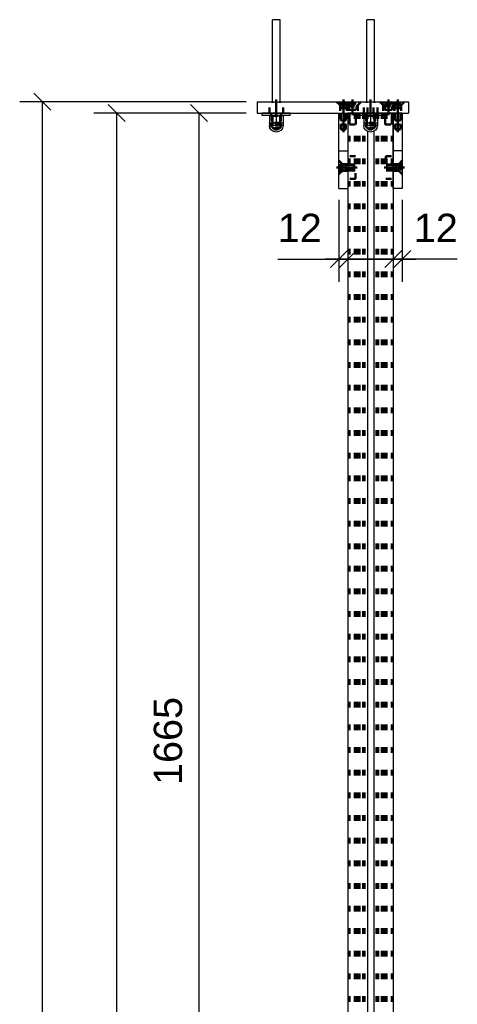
# Model space of a CAD drawing. Header units: millimetres. Extents: x -306 to 114, y -179 to 118.
# Tile 15 of 26: x -205 to -166, y -31 to 56. Entities that reach past the tile are written whole.
import ezdxf

# ---------------------------------------------------------------- set-up
doc = ezdxf.new("R2010")
doc.units = ezdxf.units.MM
doc.linetypes.add('DOT', pattern=[2, 0.5, -1.5])
doc.linetypes.add('STRICHPUNKT2', pattern=[18.5, 10, -4, 0.5, -4])
doc.layers.get('0').update_dxf_attribs({"linetype": 'CONTINUOUS'})
doc.layers.add('DIM49', color=4, linetype='CONTINUOUS')
doc.layers.add('TXT_DIM49', color=2, linetype='CONTINUOUS')
doc.layers.add('LE_ALL', color=7, linetype='CONTINUOUS', lineweight=50)
doc.styles.add('ARIAL', font='arial.ttf')

# ---------------------------------------------------------------- blocks, each defined once
blk = doc.blocks.new('Profiel 60x60_00460', base_point=(-172.54, 47.901))
for p, q in [((-175.807, 47.901), (-175.807, -152.1)), ((-175.04, 47.901), (-175.807, 47.901)), ((-171.807, 47.901), (-172.574, 47.901)), ((-171.807, 47.901), (-171.807, -152.1)), ((-174.09, 46.285), (-174.09, -150.485)), ((-173.524, 46.285), (-173.524, -150.485))]:
    blk.add_line(p, q)
at = {"layer": 'LE_ALL', "color": 3, "linetype": 'DOT'}
for p, q in [((-175.674, 47.901), (-175.674, -152.1)), ((-175.674, 47.901), (-175.674, -152.1)), ((-175.208, 47.901), (-175.208, -152.1)), ((-175.134, 47.901), (-175.134, -152.1)), ((-175.107, 47.901), (-175.107, -152.1)), ((-175.074, 47.901), (-175.074, -152.1)), ((-175.019, 47.901), (-175.019, -152.1)), ((-175.007, 47.901), (-175.007, -152.1)), ((-174.967, 47.901), (-174.967, -152.1)), ((-174.96, 47.901), (-174.96, -152.1)), ((-174.94, 47.901), (-174.94, -152.1)), ((-174.924, 47.901), (-174.924, -152.1)), ((-174.88, 47.901), (-174.88, -152.1)), ((-174.8, 47.901), (-174.8, -152.1)), ((-174.474, 47.901), (-174.474, -152.1)), ((-174.34, 47.901), (-174.34, -152.1)), ((-173.274, 47.901), (-173.274, -152.1)), ((-173.14, 47.901), (-173.14, -152.1)), ((-172.814, 47.901), (-172.814, -152.1)), ((-172.734, 47.901), (-172.734, -152.1)), ((-172.69, 47.901), (-172.69, -152.1)), ((-172.674, 47.901), (-172.674, -152.1)), ((-172.653, 47.901), (-172.653, -152.1)), ((-172.647, 47.901), (-172.647, -152.1)), ((-172.607, 47.901), (-172.607, -152.1)), ((-172.594, 47.901), (-172.594, -152.1)), ((-172.54, 47.901), (-172.54, -152.1)), ((-172.507, 47.901), (-172.507, -152.1)), ((-172.48, 47.901), (-172.48, -152.1)), ((-172.405, 47.901), (-172.405, -152.1)), ((-171.94, 47.901), (-171.94, -152.1)), ((-171.94, 47.901), (-171.94, -152.1))]:
    blk.add_line(p, q, dxfattribs=at)
for points in [[(-174.09, 47.901), (-174.09, 46.285)], [(-173.524, 47.901), (-173.524, 46.285)]]:
    blk.add_lwpolyline(points, dxfattribs=at)
blk = doc.blocks.new('Profiel 60x60_00459')
blk.add_blockref('Profiel 60x60_00460', (-172.54, 47.901))
blk = doc.blocks.new('_D13', base_point=(-190.455, -11.438))
at = {"layer": 'DIM49', "color": 1}
for p, q in [((-184.807, 47.901), (-190.955, 47.901)), ((-188.205, 47.151), (-189.705, 48.651)), ((-188.955, -63.098), (-188.955, 47.901)), ((-189.705, -62.348), (-188.205, -63.848)), ((-177.807, -63.098), (-190.955, -63.098))]:
    blk.add_line(p, q, dxfattribs=at)
at = {"layer": 'TXT_DIM49', "style": 'ARIAL'}
blk.add_text('1665', height=2.5, rotation=90.00021, dxfattribs=at).set_placement((-190.455, -11.438))
blk = doc.blocks.new('_D14', base_point=(-204.287, -55.939))
at = {"layer": 'DIM49', "color": 1}
for p, q in [((-202.037, 48.151), (-203.537, 49.651)), ((-184.807, 48.901), (-204.787, 48.901)), ((-202.787, -153.1), (-202.787, 48.901))]:
    blk.add_line(p, q, dxfattribs=at)
blk = doc.blocks.new('Brede Strip 15x200_00465', base_point=(-171.757, -152.809))
for name, p in [('_D14', (-204.287, -55.939)), ('_D13', (-190.455, -11.438))]:
    blk.add_blockref(name, p)
blk = doc.blocks.new('Brede Strip 15x200_00464')
blk.add_blockref('Brede Strip 15x200_00465', (-171.757, -152.809))
blk = doc.blocks.new('Voetplaat + montage_00463')
blk.add_blockref('Brede Strip 15x200_00464', (0, 0))
blk = doc.blocks.new('_D3', base_point=(-197.73, -55.939))
at = {"layer": 'DIM49', "color": 1}
for p, q in [((-184.807, 47.901), (-198.23, 47.901)), ((-195.48, 47.151), (-196.98, 48.651)), ((-196.23, 47.901), (-196.23, -152.1))]:
    blk.add_line(p, q, dxfattribs=at)
blk = doc.blocks.new('Brede Strip 15x200_00498', base_point=(-172.69, 48.61))
for p, q in [((-183.807, 48.901), (-183.807, 47.901)), ((-183.807, 48.901), (-170.474, 48.901)), ((-170.474, 48.901), (-170.474, 47.901)), ((-183.807, 47.901), (-170.474, 47.901))]:
    blk.add_line(p, q)
at = {"layer": 'LE_ALL', "color": 3, "linetype": 'DOT'}
for p, q in [((-182.74, 47.901), (-182.74, 48.901)), ((-181.54, 47.901), (-181.54, 48.901)), ((-176.815, 48.901), (-176.507, 48.592)), ((-176.148, 48.901), (-175.857, 48.61)), ((-174.407, 47.901), (-174.407, 48.901)), ((-174.074, 47.901), (-174.074, 48.901)), ((-173.54, 47.901), (-173.54, 48.901)), ((-173.207, 47.901), (-173.207, 48.901)), ((-172.981, 48.901), (-172.69, 48.61)), ((-172.015, 48.901), (-171.707, 48.592)), ((-176.507, 48.592), (-175.907, 48.592)), ((-176.507, 48.592), (-176.507, 47.901)), ((-175.857, 48.61), (-174.924, 48.61)), ((-175.857, 48.61), (-175.857, 47.901)), ((-172.69, 48.61), (-171.757, 48.61)), ((-172.69, 48.61), (-172.69, 47.901)), ((-171.707, 48.592), (-171.107, 48.592)), ((-171.707, 48.592), (-171.707, 47.901))]:
    blk.add_line(p, q, dxfattribs=at)
for points in [[(-175.599, 48.901), (-175.907, 48.592), (-175.907, 47.901)], [(-174.633, 48.901), (-174.924, 48.61), (-174.924, 47.901)], [(-171.466, 48.901), (-171.757, 48.61), (-171.757, 47.901)], [(-170.799, 48.901), (-171.107, 48.592), (-171.107, 47.901)]]:
    blk.add_lwpolyline(points, dxfattribs=at)
blk.add_blockref('_D3', (-197.73, -55.939))
blk = doc.blocks.new('_00500', base_point=(-176.207, 49.101))
at = {"layer": 'LE_ALL', "color": 1, "linetype": 'STRICHPUNKT2'}
for p, q in [((-182.14, 47.701), (-182.14, 49.101)), ((-182.14, 47.701), (-182.14, 49.101)), ((-176.207, 49.101), (-176.207, 47.701)), ((-176.207, 49.101), (-176.207, 47.701)), ((-176.207, 49.101), (-176.207, 47.701)), ((-175.39, 49.101), (-175.39, 47.701)), ((-175.39, 49.101), (-175.39, 47.701)), ((-173.807, 47.701), (-173.807, 49.101)), ((-173.807, 47.701), (-173.807, 49.101)), ((-173.807, 47.767), (-173.807, 49.034)), ((-172.224, 49.101), (-172.224, 47.701)), ((-172.224, 49.101), (-172.224, 47.701)), ((-171.407, 49.101), (-171.407, 47.701)), ((-171.407, 49.101), (-171.407, 47.701)), ((-171.407, 49.101), (-171.407, 47.701))]:
    blk.add_line(p, q, dxfattribs=at)
blk = doc.blocks.new('_00499')
blk.add_blockref('_00500', (-176.207, 49.101))
blk = doc.blocks.new('Brede Strip 15x200_00497')
for name, p in [('Brede Strip 15x200_00498', (-172.69, 48.61)), ('_00499', (0, 0))]:
    blk.add_blockref(name, p)
blk = doc.blocks.new('Carrosseriering M12 (ISO 7093 _ DIN 9021)_00504', base_point=(-181.707, 47.901))
for p, q in [((-180.907, 47.901), (-183.374, 47.901)), ((-183.374, 47.681), (-183.374, 47.901)), ((-180.907, 47.681), (-180.907, 47.901)), ((-180.907, 47.681), (-183.374, 47.681))]:
    blk.add_line(p, q)
at = {"layer": 'LE_ALL', "color": 3, "linetype": 'DOT'}
for p, q in [((-182.574, 47.901), (-182.574, 47.681)), ((-181.707, 47.901), (-181.707, 47.681))]:
    blk.add_line(p, q, dxfattribs=at)
blk = doc.blocks.new('Carrosseriering M12 (ISO 7093 _ DIN 9021)_00503')
blk.add_blockref('Carrosseriering M12 (ISO 7093 _ DIN 9021)_00504', (-181.707, 47.901))
blk = doc.blocks.new('Hoge dopmoer (DIN 1587)-M12_00506', base_point=(-181.736, 46.981))
for p, q in [((-182.74, 47.014), (-182.74, 47.039)), ((-182.74, 47.014), (-182.74, 46.814)), ((-182.44, 47.014), (-182.74, 47.014)), ((-182.44, 47.681), (-181.84, 47.681)), ((-181.84, 47.014), (-182.44, 47.014)), ((-181.84, 47.681), (-182.14, 47.656)), ((-182.14, 47.656), (-182.14, 47.039)), ((-182.14, 47.039), (-181.84, 47.014)), ((-181.54, 47.656), (-181.84, 47.681)), ((-181.84, 47.681), (-181.54, 47.681)), ((-181.84, 47.014), (-181.54, 47.039)), ((-181.54, 47.014), (-181.84, 47.014)), ((-181.54, 47.681), (-181.54, 47.656)), ((-181.54, 47.656), (-181.54, 47.039)), ((-181.54, 47.039), (-181.54, 47.014)), ((-181.54, 46.814), (-182.74, 46.814))]:
    blk.add_line(p, q)
for points in [[(-182.14, 47.656), (-182.44, 47.681), (-182.74, 47.656), (-182.74, 47.039), (-182.44, 47.014), (-182.14, 47.039)], [(-182.74, 47.656), (-182.74, 47.681), (-182.44, 47.681)]]:
    blk.add_lwpolyline(points)
blk.add_lwpolyline([(-181.54, 47.014), (-181.54, 46.814, -1), (-182.74, 46.814)], format="xyb")
at = {"layer": 'LE_ALL', "color": 3, "linetype": 'DOT'}
for p, q in [((-181.736, 46.981), (-182.544, 46.981)), ((-182.544, 46.614), (-182.544, 46.981)), ((-182.54, 47.681), (-182.54, 46.981)), ((-181.74, 47.681), (-181.74, 46.981)), ((-181.736, 46.614), (-181.736, 46.981)), ((-181.736, 46.614), (-182.544, 46.614)), ((-182.48, 46.614), (-182.14, 46.414)), ((-181.8, 46.614), (-182.14, 46.414))]:
    blk.add_line(p, q, dxfattribs=at)
blk = doc.blocks.new('GEWINDE_00508', base_point=(-181.74, 47.681))
at = {"layer": 'LE_ALL', "color": 3, "linetype": 'DOT'}
for p, q in [((-182.54, 47.681), (-182.54, 46.981)), ((-182.54, 47.681), (-182.48, 47.646)), ((-182.54, 46.981), (-182.48, 47.041)), ((-182.48, 47.646), (-182.48, 47.041)), ((-182.48, 47.646), (-181.8, 47.646)), ((-181.8, 47.041), (-182.48, 47.041)), ((-181.74, 47.681), (-181.8, 47.646)), ((-181.8, 47.646), (-181.8, 47.041)), ((-181.74, 46.981), (-181.8, 47.041)), ((-181.74, 47.681), (-181.74, 46.981))]:
    blk.add_line(p, q, dxfattribs=at)
blk = doc.blocks.new('GEWINDE_00507')
blk.add_blockref('GEWINDE_00508', (-181.74, 47.681))
blk = doc.blocks.new('Hoge dopmoer (DIN 1587)-M12_00505')
for name, p in [('Hoge dopmoer (DIN 1587)-M12_00506', (-181.736, 46.981)), ('GEWINDE_00507', (0, 0))]:
    blk.add_blockref(name, p)
blk = doc.blocks.new('Draadstang-M12x140_00510', base_point=(-181.8, 56.147))
for p, q in [((-181.8, 56.147), (-182.48, 56.147)), ((-182.48, 48.901), (-182.48, 56.147)), ((-181.8, 48.901), (-181.8, 56.147))]:
    blk.add_line(p, q)
at = {"layer": 'LE_ALL', "color": 3, "linetype": 'DOT'}
for p, q in [((-182.48, 46.814), (-182.48, 48.901)), ((-181.8, 46.814), (-181.8, 48.901))]:
    blk.add_line(p, q, dxfattribs=at)
blk = doc.blocks.new('Draadstang-M12x140_00509')
blk.add_blockref('Draadstang-M12x140_00510', (-181.8, 56.147))
blk = doc.blocks.new('Montage_00502')
for name in ['Draadstang-M12x140_00509', 'Carrosseriering M12 (ISO 7093 _ DIN 9021)_00503', 'Hoge dopmoer (DIN 1587)-M12_00505']:
    blk.add_blockref(name, (0, 0))
blk = doc.blocks.new('Carrosseriering M12 (ISO 7093 _ DIN 9021)_00513', base_point=(-173.374, 47.901))
for p, q in [((-172.574, 47.901), (-175.04, 47.901)), ((-175.04, 47.681), (-175.04, 47.901)), ((-172.574, 47.681), (-172.574, 47.901)), ((-172.574, 47.681), (-175.04, 47.681))]:
    blk.add_line(p, q)
at = {"layer": 'LE_ALL', "color": 3, "linetype": 'DOT'}
for p, q in [((-174.24, 47.901), (-174.24, 47.681)), ((-173.374, 47.901), (-173.374, 47.681))]:
    blk.add_line(p, q, dxfattribs=at)
blk = doc.blocks.new('Carrosseriering M12 (ISO 7093 _ DIN 9021)_00512')
blk.add_blockref('Carrosseriering M12 (ISO 7093 _ DIN 9021)_00513', (-173.374, 47.901))
blk = doc.blocks.new('Hoge dopmoer (DIN 1587)-M12_00515', base_point=(-173.403, 46.981))
for p, q in [((-174.407, 47.014), (-174.407, 47.039)), ((-174.407, 47.014), (-174.407, 46.814)), ((-174.107, 47.014), (-174.407, 47.014)), ((-174.107, 47.681), (-173.507, 47.681)), ((-173.507, 47.014), (-174.107, 47.014)), ((-173.507, 47.681), (-173.807, 47.656)), ((-173.807, 47.656), (-173.807, 47.039)), ((-173.807, 47.039), (-173.507, 47.014)), ((-173.207, 47.656), (-173.507, 47.681)), ((-173.507, 47.681), (-173.207, 47.681)), ((-173.507, 47.014), (-173.207, 47.039)), ((-173.207, 47.014), (-173.507, 47.014)), ((-173.207, 47.681), (-173.207, 47.656)), ((-173.207, 47.656), (-173.207, 47.039)), ((-173.207, 47.039), (-173.207, 47.014)), ((-173.207, 46.814), (-174.407, 46.814))]:
    blk.add_line(p, q)
for points in [[(-173.807, 47.656), (-174.107, 47.681), (-174.407, 47.656), (-174.407, 47.039), (-174.107, 47.014), (-173.807, 47.039)], [(-174.407, 47.656), (-174.407, 47.681), (-174.107, 47.681)]]:
    blk.add_lwpolyline(points)
blk.add_lwpolyline([(-173.207, 47.014), (-173.207, 46.814, -1), (-174.407, 46.814)], format="xyb")
at = {"layer": 'LE_ALL', "color": 3, "linetype": 'DOT'}
for p, q in [((-173.403, 46.981), (-174.211, 46.981)), ((-174.211, 46.614), (-174.211, 46.981)), ((-174.207, 47.681), (-174.207, 46.981)), ((-173.407, 47.681), (-173.407, 46.981)), ((-173.403, 46.614), (-173.403, 46.981)), ((-173.403, 46.614), (-174.211, 46.614)), ((-174.147, 46.614), (-173.807, 46.414)), ((-173.467, 46.614), (-173.807, 46.414))]:
    blk.add_line(p, q, dxfattribs=at)
blk = doc.blocks.new('GEWINDE_00517', base_point=(-173.407, 46.981))
at = {"layer": 'LE_ALL', "color": 3, "linetype": 'DOT'}
for p, q in [((-174.207, 47.681), (-174.147, 47.646)), ((-174.207, 47.681), (-174.207, 46.981)), ((-174.207, 46.981), (-174.147, 47.041)), ((-174.147, 47.646), (-174.147, 47.041)), ((-174.147, 47.646), (-173.467, 47.646)), ((-173.467, 47.041), (-174.147, 47.041)), ((-173.407, 47.681), (-173.467, 47.646)), ((-173.467, 47.646), (-173.467, 47.041)), ((-173.407, 46.981), (-173.467, 47.041)), ((-173.407, 47.681), (-173.407, 46.981))]:
    blk.add_line(p, q, dxfattribs=at)
blk = doc.blocks.new('GEWINDE_00516')
blk.add_blockref('GEWINDE_00517', (-173.407, 46.981))
blk = doc.blocks.new('Hoge dopmoer (DIN 1587)-M12_00514')
for name, p in [('Hoge dopmoer (DIN 1587)-M12_00515', (-173.403, 46.981)), ('GEWINDE_00516', (0, 0))]:
    blk.add_blockref(name, p)
blk = doc.blocks.new('Draadstang-M12x140_00519', base_point=(-173.467, 56.147))
for p, q in [((-173.467, 56.147), (-174.147, 56.147)), ((-174.147, 48.901), (-174.147, 56.147)), ((-173.467, 48.901), (-173.467, 56.147))]:
    blk.add_line(p, q)
at = {"layer": 'LE_ALL', "color": 3, "linetype": 'DOT'}
for p, q in [((-174.147, 46.814), (-174.147, 48.901)), ((-173.467, 46.814), (-173.467, 48.901))]:
    blk.add_line(p, q, dxfattribs=at)
blk = doc.blocks.new('Draadstang-M12x140_00518')
blk.add_blockref('Draadstang-M12x140_00519', (-173.467, 56.147))
blk = doc.blocks.new('Montage_00511')
for name in ['Draadstang-M12x140_00518', 'Carrosseriering M12 (ISO 7093 _ DIN 9021)_00512', 'Hoge dopmoer (DIN 1587)-M12_00514']:
    blk.add_blockref(name, (0, 0))
blk = doc.blocks.new('Montage voetplaat_00501')
for name in ['Montage_00502', 'Montage_00511']:
    blk.add_blockref(name, (0, 0))
blk = doc.blocks.new('Verzonken kopbout (DIN 7991_ISO 10642)-M10x30_00522', base_point=(-171.94, 48.187))
at = {"layer": 'LE_ALL', "color": 3, "linetype": 'DOT'}
for p, q in [((-172.89, 48.821), (-172.89, 48.901)), ((-172.89, 48.821), (-171.557, 48.821)), ((-172.454, 48.661), (-172.454, 48.901)), ((-172.339, 48.661), (-172.339, 48.901)), ((-172.108, 48.661), (-172.108, 48.901)), ((-171.993, 48.661), (-171.993, 48.901)), ((-171.557, 48.821), (-171.89, 48.487)), ((-171.557, 48.821), (-171.557, 48.901)), ((-172.557, 48.187), (-172.557, 48.487)), ((-172.557, 48.187), (-171.89, 48.187)), ((-171.94, 48.187), (-172.507, 48.187)), ((-172.507, 46.901), (-172.507, 48.187)), ((-172.454, 48.661), (-172.339, 48.661)), ((-172.339, 48.661), (-172.108, 48.661)), ((-172.108, 48.661), (-171.993, 48.661)), ((-171.94, 46.901), (-171.94, 48.187)), ((-171.89, 48.187), (-171.89, 48.487)), ((-172.507, 46.901), (-171.94, 46.901))]:
    blk.add_line(p, q, dxfattribs=at)
blk.add_lwpolyline([(-172.89, 48.821), (-172.557, 48.487), (-171.89, 48.487)], dxfattribs=at)
blk = doc.blocks.new('Verzonken kopbout (DIN 7991_ISO 10642)-M10x30_00521')
blk.add_blockref('Verzonken kopbout (DIN 7991_ISO 10642)-M10x30_00522', (-171.94, 48.187))
blk = doc.blocks.new('Verzonken kopbout (DIN 7991_ISO 10642)-M10x30_00528', base_point=(-175.107, 48.187))
at = {"layer": 'LE_ALL', "color": 3, "linetype": 'DOT'}
for p, q in [((-176.057, 48.821), (-176.057, 48.901)), ((-176.057, 48.821), (-174.724, 48.821)), ((-175.621, 48.661), (-175.621, 48.901)), ((-175.506, 48.661), (-175.506, 48.901)), ((-175.275, 48.661), (-175.275, 48.901)), ((-175.159, 48.661), (-175.159, 48.901)), ((-174.724, 48.821), (-175.057, 48.487)), ((-174.724, 48.821), (-174.724, 48.901)), ((-175.724, 48.187), (-175.724, 48.487)), ((-175.724, 48.187), (-175.057, 48.187)), ((-175.107, 48.187), (-175.674, 48.187)), ((-175.674, 46.901), (-175.674, 48.187)), ((-175.621, 48.661), (-175.506, 48.661)), ((-175.506, 48.661), (-175.275, 48.661)), ((-175.275, 48.661), (-175.159, 48.661)), ((-175.107, 46.901), (-175.107, 48.187)), ((-175.057, 48.187), (-175.057, 48.487)), ((-175.674, 46.901), (-175.107, 46.901))]:
    blk.add_line(p, q, dxfattribs=at)
blk.add_lwpolyline([(-176.057, 48.821), (-175.724, 48.487), (-175.057, 48.487)], dxfattribs=at)
blk = doc.blocks.new('Verzonken kopbout (DIN 7991_ISO 10642)-M10x30_00527')
blk.add_blockref('Verzonken kopbout (DIN 7991_ISO 10642)-M10x30_00528', (-175.107, 48.187))
blk = doc.blocks.new('Montage voetplaat_00520')
for name in ['Verzonken kopbout (DIN 7991_ISO 10642)-M10x30_00527', 'Verzonken kopbout (DIN 7991_ISO 10642)-M10x30_00521']:
    blk.add_blockref(name, (0, 0))
blk = doc.blocks.new('Voetplaat + montage_00496')
for name in ['Montage voetplaat_00501', 'Brede Strip 15x200_00497', 'Montage voetplaat_00520']:
    blk.add_blockref(name, (0, 0))
blk = doc.blocks.new('_D9', base_point=(-169.991, 36.51))
at = {"layer": 'DIM49', "color": 1}
for p, q in [((-171.007, 40.234), (-171.007, 33.01)), ((-172.557, 34.26), (-171.057, 35.76)), ((-170.257, 35.76), (-171.757, 34.26)), ((-166.152, 35.01), (-177.807, 35.01))]:
    blk.add_line(p, q, dxfattribs=at)
at = {"layer": 'TXT_DIM49', "style": 'ARIAL'}
blk.add_text('12', height=2.5, dxfattribs=at).set_placement((-169.991, 36.51))
blk = doc.blocks.new('Plaatwerk D_ 12_00580', base_point=(-171.315, 43.401))
for p, q in [((-171.007, 47.901), (-171.807, 47.901)), ((-171.807, 44.567), (-171.807, 47.901)), ((-171.007, 44.567), (-171.807, 44.567))]:
    blk.add_line(p, q)
blk.add_lwpolyline([(-171.007, 47.901), (-171.007, 44.567), (-171.007, 41.234), (-171.807, 41.234), (-171.807, 44.567)])
at = {"layer": 'LE_ALL', "color": 3, "linetype": 'DOT'}
for p, q in [((-171.674, 47.901), (-171.674, 46.901)), ((-171.14, 47.901), (-171.14, 46.901)), ((-171.674, 46.901), (-171.14, 46.901)), ((-171.18, 46.487), (-171.634, 46.487)), ((-171.18, 46.487), (-171.407, 46.356)), ((-171.18, 46.901), (-171.18, 46.487)), ((-171.007, 43.709), (-171.315, 43.401)), ((-171.315, 43.401), (-171.807, 43.401)), ((-171.315, 43.401), (-171.315, 42.801))]:
    blk.add_line(p, q, dxfattribs=at)
for points in [[(-171.634, 46.901), (-171.634, 46.487), (-171.407, 46.356)], [(-171.007, 42.492), (-171.315, 42.801), (-171.807, 42.801)]]:
    blk.add_lwpolyline(points, dxfattribs=at)
blk.add_blockref('_D9', (-169.991, 36.51))
blk = doc.blocks.new('_00582', base_point=(-170.807, 43.101))
at = {"layer": 'LE_ALL', "color": 1, "linetype": 'STRICHPUNKT2'}
for p, q in [((-171.407, 48.034), (-171.407, 46.2)), ((-171.407, 48.034), (-171.407, 46.2)), ((-171.407, 48.034), (-171.407, 46.2)), ((-170.807, 43.101), (-172.007, 43.101))]:
    blk.add_line(p, q, dxfattribs=at)
blk = doc.blocks.new('_00581')
blk.add_blockref('_00582', (-170.807, 43.101))
blk = doc.blocks.new('DIN 76-M8_00584', base_point=(-171.634, 47.901))
at = {"layer": 'LE_ALL', "color": 3, "linetype": 'DOT'}
for p, q in [((-171.674, 47.901), (-171.674, 46.901)), ((-171.634, 47.901), (-171.634, 46.901)), ((-171.18, 47.901), (-171.18, 46.901)), ((-171.14, 47.901), (-171.14, 46.901)), ((-171.674, 46.901), (-171.14, 46.901))]:
    blk.add_line(p, q, dxfattribs=at)
blk = doc.blocks.new('DIN 76-M8_00583')
blk.add_blockref('DIN 76-M8_00584', (-171.634, 47.901))
blk = doc.blocks.new('Plaatwerk D_ 12_00579')
for name, p in [('Plaatwerk D_ 12_00580', (-171.315, 43.401)), ('_00581', (0, 0)), ('DIN 76-M8_00583', (0, 0))]:
    blk.add_blockref(name, p)
blk = doc.blocks.new('_D8', base_point=(-182.004, 36.51))
at = {"layer": 'DIM49', "color": 1}
for p, q in [((-176.607, 40.234), (-176.607, 33.01)), ((-177.357, 34.26), (-175.857, 35.76)), ((-175.057, 35.76), (-176.557, 34.26)), ((-182.004, 35.01), (-169.807, 35.01))]:
    blk.add_line(p, q, dxfattribs=at)
at = {"layer": 'TXT_DIM49', "style": 'ARIAL'}
blk.add_text('12', height=2.5, dxfattribs=at).set_placement((-182.004, 36.51))
blk = doc.blocks.new('Plaatwerk D_ 12_00586', base_point=(-176.299, 42.801))
for p, q in [((-176.607, 44.567), (-176.607, 47.901)), ((-176.607, 44.567), (-175.807, 44.567)), ((-176.607, 41.234), (-176.607, 44.567)), ((-175.807, 44.567), (-175.807, 41.234)), ((-176.607, 41.234), (-175.807, 41.234))]:
    blk.add_line(p, q)
blk.add_lwpolyline([(-176.607, 47.901), (-175.807, 47.901), (-175.807, 44.567)])
at = {"layer": 'LE_ALL', "color": 3, "linetype": 'DOT'}
for p, q in [((-176.474, 47.901), (-176.474, 46.901)), ((-175.94, 47.901), (-175.94, 46.901)), ((-176.474, 46.901), (-175.94, 46.901)), ((-175.98, 46.487), (-176.434, 46.487)), ((-175.98, 46.487), (-176.207, 46.356)), ((-175.98, 46.901), (-175.98, 46.487)), ((-176.607, 42.492), (-176.299, 42.801)), ((-176.299, 42.801), (-176.299, 43.401)), ((-176.299, 42.801), (-175.807, 42.801))]:
    blk.add_line(p, q, dxfattribs=at)
for points in [[(-176.434, 46.901), (-176.434, 46.487), (-176.207, 46.356)], [(-176.607, 43.709), (-176.299, 43.401), (-175.807, 43.401)]]:
    blk.add_lwpolyline(points, dxfattribs=at)
blk.add_blockref('_D8', (-182.004, 36.51))
blk = doc.blocks.new('_00588', base_point=(-176.807, 43.101))
at = {"layer": 'LE_ALL', "color": 1, "linetype": 'STRICHPUNKT2'}
for p, q in [((-176.207, 48.034), (-176.207, 46.2)), ((-176.207, 48.034), (-176.207, 46.2)), ((-176.207, 48.034), (-176.207, 46.2)), ((-176.807, 43.101), (-175.607, 43.101))]:
    blk.add_line(p, q, dxfattribs=at)
blk = doc.blocks.new('_00587')
blk.add_blockref('_00588', (-176.807, 43.101))
blk = doc.blocks.new('DIN 76-M8_00590', base_point=(-176.434, 47.901))
at = {"layer": 'LE_ALL', "color": 3, "linetype": 'DOT'}
for p, q in [((-176.474, 47.901), (-176.474, 46.901)), ((-176.434, 47.901), (-176.434, 46.901)), ((-175.98, 47.901), (-175.98, 46.901)), ((-175.94, 47.901), (-175.94, 46.901)), ((-176.474, 46.901), (-175.94, 46.901))]:
    blk.add_line(p, q, dxfattribs=at)
blk = doc.blocks.new('DIN 76-M8_00589')
blk.add_blockref('DIN 76-M8_00590', (-176.434, 47.901))
blk = doc.blocks.new('Plaatwerk D_ 12_00585')
for name, p in [('Plaatwerk D_ 12_00586', (-176.299, 42.801)), ('_00587', (0, 0)), ('DIN 76-M8_00589', (0, 0))]:
    blk.add_blockref(name, p)
blk = doc.blocks.new('Verzonken kopbout (DIN 7991_ISO 10642)-M8x25_00593', base_point=(-171.18, 48.32))
at = {"layer": 'LE_ALL', "color": 3, "linetype": 'DOT'}
for p, q in [((-171.94, 48.837), (-171.94, 48.901)), ((-171.94, 48.837), (-170.874, 48.837)), ((-171.574, 48.701), (-171.574, 48.901)), ((-171.407, 48.701), (-171.407, 48.901)), ((-171.24, 48.701), (-171.24, 48.901)), ((-170.874, 48.837), (-171.14, 48.57)), ((-170.874, 48.837), (-170.874, 48.901)), ((-171.674, 48.32), (-171.674, 48.57)), ((-171.674, 48.32), (-171.14, 48.32)), ((-171.18, 48.32), (-171.634, 48.32)), ((-171.634, 47.234), (-171.634, 48.32)), ((-171.18, 47.234), (-171.18, 48.32)), ((-171.14, 48.32), (-171.14, 48.57)), ((-171.634, 47.234), (-171.18, 47.234))]:
    blk.add_line(p, q, dxfattribs=at)
for points in [[(-171.94, 48.837), (-171.674, 48.57), (-171.14, 48.57)], [(-171.574, 48.701), (-171.407, 48.701), (-171.24, 48.701)]]:
    blk.add_lwpolyline(points, dxfattribs=at)
blk = doc.blocks.new('Verzonken kopbout (DIN 7991_ISO 10642)-M8x25_00592')
blk.add_blockref('Verzonken kopbout (DIN 7991_ISO 10642)-M8x25_00593', (-171.18, 48.32))
blk = doc.blocks.new('Montage_00591')
blk.add_blockref('Verzonken kopbout (DIN 7991_ISO 10642)-M8x25_00592', (0, 0))
blk = doc.blocks.new('Verzonken kopbout (DIN 7991_ISO 10642)-M8x25_00600', base_point=(-175.98, 48.32))
at = {"layer": 'LE_ALL', "color": 3, "linetype": 'DOT'}
for p, q in [((-176.74, 48.837), (-176.74, 48.901)), ((-176.74, 48.837), (-175.674, 48.837)), ((-176.374, 48.701), (-176.374, 48.901)), ((-176.207, 48.701), (-176.207, 48.901)), ((-176.04, 48.701), (-176.04, 48.901)), ((-175.674, 48.837), (-175.94, 48.57)), ((-175.674, 48.837), (-175.674, 48.901)), ((-176.474, 48.32), (-176.474, 48.57)), ((-176.474, 48.32), (-175.94, 48.32)), ((-175.98, 48.32), (-176.434, 48.32)), ((-176.434, 47.234), (-176.434, 48.32)), ((-175.98, 47.234), (-175.98, 48.32)), ((-175.94, 48.32), (-175.94, 48.57)), ((-176.434, 47.234), (-175.98, 47.234))]:
    blk.add_line(p, q, dxfattribs=at)
for points in [[(-176.74, 48.837), (-176.474, 48.57), (-175.94, 48.57)], [(-176.374, 48.701), (-176.207, 48.701), (-176.04, 48.701)]]:
    blk.add_lwpolyline(points, dxfattribs=at)
blk = doc.blocks.new('Verzonken kopbout (DIN 7991_ISO 10642)-M8x25_00599')
blk.add_blockref('Verzonken kopbout (DIN 7991_ISO 10642)-M8x25_00600', (-175.98, 48.32))
blk = doc.blocks.new('Montage_00598')
blk.add_blockref('Verzonken kopbout (DIN 7991_ISO 10642)-M8x25_00599', (0, 0))
blk = doc.blocks.new('1011 Moerblok M8_00607', base_point=(-171.94, 43.367))
at = {"layer": 'LE_ALL', "color": 3, "linetype": 'DOT'}
for p, q in [((-172.474, 44.101), (-171.94, 44.101)), ((-171.94, 43.367), (-172.474, 43.367)), ((-171.94, 42.834), (-172.474, 42.834))]:
    blk.add_line(p, q, dxfattribs=at)
blk.add_lwpolyline([(-172.474, 44.101), (-172.474, 42.101), (-171.94, 42.101)], dxfattribs=at)
blk = doc.blocks.new('DIN 13-M8_00609', base_point=(-171.94, 42.874))
at = {"layer": 'LE_ALL', "color": 3, "linetype": 'DOT'}
for p, q in [((-171.94, 43.367), (-172.474, 43.367)), ((-171.94, 43.327), (-172.474, 43.327)), ((-171.94, 42.874), (-172.474, 42.874)), ((-171.94, 42.834), (-172.474, 42.834))]:
    blk.add_line(p, q, dxfattribs=at)
blk = doc.blocks.new('DIN 13-M8_00608')
blk.add_blockref('DIN 13-M8_00609', (-171.94, 42.874))
blk = doc.blocks.new('_00611', base_point=(-171.807, 43.101))
at = {"layer": 'LE_ALL', "color": 1, "linetype": 'STRICHPUNKT2'}
blk.add_line((-171.807, 43.101), (-172.607, 43.101), dxfattribs=at)
blk = doc.blocks.new('_00610')
blk.add_blockref('_00611', (-171.807, 43.101))
blk = doc.blocks.new('1011 Moerblok M8_00606')
for name, p in [('1011 Moerblok M8_00607', (-171.94, 43.367)), ('_00610', (0, 0)), ('DIN 13-M8_00608', (0, 0))]:
    blk.add_blockref(name, p)
blk = doc.blocks.new('Verzonken kopbout (DIN 7991_ISO 10642)-M8x20_00613', base_point=(-171.588, 43.327))
at = {"layer": 'LE_ALL', "color": 3, "linetype": 'DOT'}
for p, q in [((-171.071, 43.634), (-171.338, 43.367)), ((-171.071, 43.634), (-171.007, 43.634)), ((-172.34, 43.327), (-171.588, 43.327)), ((-172.34, 42.874), (-171.588, 42.874)), ((-171.588, 43.327), (-171.588, 42.874)), ((-171.588, 42.834), (-171.338, 42.834)), ((-171.338, 43.367), (-171.338, 42.834)), ((-171.207, 43.293), (-171.007, 43.293)), ((-171.207, 43.197), (-171.007, 43.197)), ((-171.207, 43.004), (-171.007, 43.004)), ((-171.207, 42.908), (-171.007, 42.908)), ((-171.071, 42.567), (-171.007, 42.567))]:
    blk.add_line(p, q, dxfattribs=at)
for points in [[(-171.071, 43.634), (-171.071, 42.567), (-171.338, 42.834)], [(-171.588, 42.834), (-171.588, 43.367), (-171.338, 43.367)], [(-171.207, 43.293), (-171.207, 43.197), (-171.207, 43.004), (-171.207, 42.908)]]:
    blk.add_lwpolyline(points, dxfattribs=at)
blk = doc.blocks.new('GEWINDE_00615', base_point=(-171.807, 43.327))
at = {"layer": 'LE_ALL', "color": 3, "linetype": 'DOT'}
for p, q in [((-172.34, 42.834), (-172.34, 43.367)), ((-171.807, 43.367), (-172.34, 43.367)), ((-171.807, 43.327), (-172.34, 43.327)), ((-171.807, 42.874), (-172.34, 42.874)), ((-171.807, 42.834), (-172.34, 42.834)), ((-171.588, 43.367), (-171.807, 43.367)), ((-171.588, 43.327), (-171.807, 43.327)), ((-171.588, 42.874), (-171.807, 42.874)), ((-171.588, 42.834), (-171.807, 42.834)), ((-171.588, 43.367), (-171.588, 42.834))]:
    blk.add_line(p, q, dxfattribs=at)
blk = doc.blocks.new('GEWINDE_00614')
blk.add_blockref('GEWINDE_00615', (-171.807, 43.327))
blk = doc.blocks.new('Verzonken kopbout (DIN 7991_ISO 10642)-M8x20_00612')
for name, p in [('Verzonken kopbout (DIN 7991_ISO 10642)-M8x20_00613', (-171.588, 43.327)), ('GEWINDE_00614', (0, 0))]:
    blk.add_blockref(name, p)
blk = doc.blocks.new('Montage baluster_00605')
for name in ['1011 Moerblok M8_00606', 'Verzonken kopbout (DIN 7991_ISO 10642)-M8x20_00612']:
    blk.add_blockref(name, (0, 0))
blk = doc.blocks.new('1011 Moerblok M8_00618', base_point=(-175.674, 42.834))
at = {"layer": 'LE_ALL', "color": 3, "linetype": 'DOT'}
for p, q in [((-175.674, 43.367), (-175.14, 43.367)), ((-175.674, 42.834), (-175.14, 42.834)), ((-175.14, 42.101), (-175.674, 42.101))]:
    blk.add_line(p, q, dxfattribs=at)
blk.add_lwpolyline([(-175.14, 42.101), (-175.14, 44.101), (-175.674, 44.101)], dxfattribs=at)
blk = doc.blocks.new('DIN 13-M8_00620', base_point=(-175.674, 43.327))
at = {"layer": 'LE_ALL', "color": 3, "linetype": 'DOT'}
for p, q in [((-175.674, 43.367), (-175.14, 43.367)), ((-175.674, 43.327), (-175.14, 43.327)), ((-175.674, 42.874), (-175.14, 42.874)), ((-175.674, 42.834), (-175.14, 42.834))]:
    blk.add_line(p, q, dxfattribs=at)
blk = doc.blocks.new('DIN 13-M8_00619')
blk.add_blockref('DIN 13-M8_00620', (-175.674, 43.327))
blk = doc.blocks.new('_00622', base_point=(-175.807, 43.101))
at = {"layer": 'LE_ALL', "color": 1, "linetype": 'STRICHPUNKT2'}
blk.add_line((-175.807, 43.101), (-175.007, 43.101), dxfattribs=at)
blk = doc.blocks.new('_00621')
blk.add_blockref('_00622', (-175.807, 43.101))
blk = doc.blocks.new('1011 Moerblok M8_00617')
for name, p in [('1011 Moerblok M8_00618', (-175.674, 42.834)), ('_00621', (0, 0)), ('DIN 13-M8_00619', (0, 0))]:
    blk.add_blockref(name, p)
blk = doc.blocks.new('Verzonken kopbout (DIN 7991_ISO 10642)-M8x20_00624', base_point=(-176.026, 42.874))
at = {"layer": 'LE_ALL', "color": 3, "linetype": 'DOT'}
for p, q in [((-176.543, 43.634), (-176.607, 43.634)), ((-176.407, 43.293), (-176.607, 43.293)), ((-176.407, 43.197), (-176.607, 43.197)), ((-176.407, 43.004), (-176.607, 43.004)), ((-176.407, 42.908), (-176.607, 42.908)), ((-176.543, 42.567), (-176.276, 42.834)), ((-176.407, 43.197), (-176.407, 43.293)), ((-176.407, 43.004), (-176.407, 43.197)), ((-176.407, 42.908), (-176.407, 43.004)), ((-176.276, 42.834), (-176.276, 43.367)), ((-176.026, 43.367), (-176.276, 43.367)), ((-176.026, 42.874), (-176.026, 43.327)), ((-175.274, 43.327), (-176.026, 43.327)), ((-175.274, 42.874), (-176.026, 42.874)), ((-176.543, 42.567), (-176.607, 42.567))]:
    blk.add_line(p, q, dxfattribs=at)
for points in [[(-176.543, 42.567), (-176.543, 43.634), (-176.276, 43.367)], [(-176.026, 43.367), (-176.026, 42.834), (-176.276, 42.834)]]:
    blk.add_lwpolyline(points, dxfattribs=at)
blk = doc.blocks.new('GEWINDE_00626', base_point=(-175.807, 42.874))
at = {"layer": 'LE_ALL', "color": 3, "linetype": 'DOT'}
for p, q in [((-176.026, 42.834), (-176.026, 43.367)), ((-176.026, 43.367), (-175.807, 43.367)), ((-176.026, 43.327), (-175.807, 43.327)), ((-176.026, 42.874), (-175.807, 42.874)), ((-176.026, 42.834), (-175.807, 42.834)), ((-175.807, 43.367), (-175.274, 43.367)), ((-175.807, 43.327), (-175.274, 43.327)), ((-175.807, 42.874), (-175.274, 42.874)), ((-175.807, 42.834), (-175.274, 42.834)), ((-175.274, 43.367), (-175.274, 42.834))]:
    blk.add_line(p, q, dxfattribs=at)
blk = doc.blocks.new('GEWINDE_00625')
blk.add_blockref('GEWINDE_00626', (-175.807, 42.874))
blk = doc.blocks.new('Verzonken kopbout (DIN 7991_ISO 10642)-M8x20_00623')
for name, p in [('Verzonken kopbout (DIN 7991_ISO 10642)-M8x20_00624', (-176.026, 42.874)), ('GEWINDE_00625', (0, 0))]:
    blk.add_blockref(name, p)
blk = doc.blocks.new('Montage baluster_00616')
for name in ['Verzonken kopbout (DIN 7991_ISO 10642)-M8x20_00623', '1011 Moerblok M8_00617']:
    blk.add_blockref(name, (0, 0))
blk = doc.blocks.new('Schoren + montage_00578')
for name in ['Montage_00598', 'Montage_00591', 'Plaatwerk D_ 12_00585', 'Plaatwerk D_ 12_00579', 'Montage baluster_00616', 'Montage baluster_00605']:
    blk.add_blockref(name, (0, 0))
blk = doc.blocks.new('Eind koker - ihw op maat maken_00458')
for name in ['Voetplaat + montage_00496', 'Voetplaat + montage_00463', 'Schoren + montage_00578', 'Profiel 60x60_00459']:
    blk.add_blockref(name, (0, 0))
blk = doc.blocks.new('_A3D0009_00457')
blk.add_blockref('Eind koker - ihw op maat maken_00458', (0, 0))
blk = doc.blocks.new('_ANS0009_00456')
blk.add_blockref('_A3D0009_00457', (0, 0))

msp = doc.modelspace()

# ---------------------------------------------------------------- block references
msp.add_blockref('_ANS0009_00456', (0, 0))

doc.saveas('drawing.dxf')
